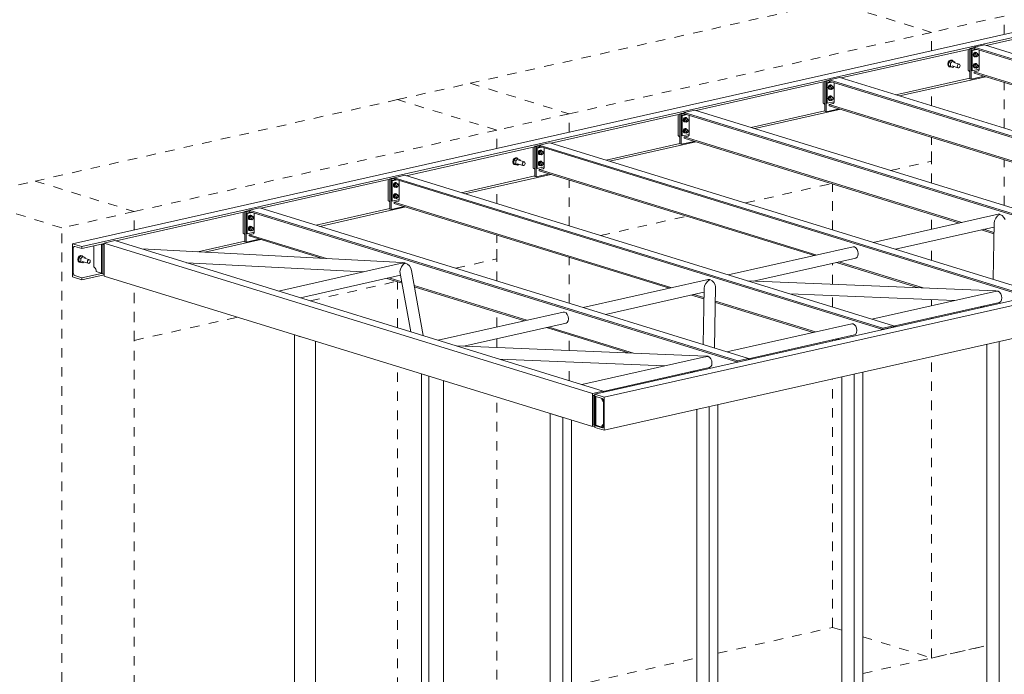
# Model space of a CAD drawing. Header units: millimetres. Extents: x -117 to 303, y -130 to 167.
# Tile 4 of 13: x -58 to 46, y 34 to 102. Entities that reach past the tile are written whole.
import ezdxf

# ---------------------------------------------------------------- set-up
doc = ezdxf.new("R2010")
doc.units = ezdxf.units.MM
doc.linetypes.add('XKITLINE00', pattern=[0])
doc.linetypes.add('XKITLINE01', pattern=[4, 1, -1, 1, -1])
doc.layers.add('Prvek', color=2, linetype='Continuous', lineweight=0)
doc.layers.add('Šroub', color=3, linetype='Continuous', lineweight=0)

msp = doc.modelspace()

# ---------------------------------------------------------------- linework, layer by layer
at = {"layer": 'Prvek', "color": 7, "linetype": 'XKITLINE01', "lineweight": 0}
for p, q in [((27.68, 104.06), (-10.34, 95.52)), ((38.07, 100.86), (27.68, 104.06)), ((38.07, 100.86), (27.68, 104.06)), ((45.67, 102.57), (38.07, 100.86)), ((45.67, 100.64), (45.67, 102.57)), ((45.67, 100.64), (45.67, 102.57)), ((38.07, 100.86), (0.05, 92.32)), ((38.07, 98.93), (38.07, 100.86)), ((38.07, 98.93), (38.07, 100.86)), ((-17.95, 93.81), (-10.34, 95.52)), ((-10.34, 95.52), (0.05, 92.32)), ((-10.34, 95.52), (0.05, 92.32)), ((45.67, 90.81), (45.67, 95.62)), ((45.67, 90.81), (45.67, 95.62)), ((38.07, 93.15), (38.07, 94.94)), ((38.07, 93.15), (38.07, 94.94)), ((-17.95, 93.81), (-55.97, 85.27)), ((-7.55, 90.61), (-17.95, 93.81)), ((-7.55, 90.61), (-17.95, 93.81)), ((0.05, 92.32), (-7.55, 90.61)), ((0.05, 90.39), (0.05, 92.32)), ((0.05, 90.39), (0.05, 92.32)), ((-7.55, 90.61), (-45.57, 82.07)), ((-7.55, 88.68), (-7.55, 90.61)), ((-7.55, 88.68), (-7.55, 90.61)), ((38.07, 85.05), (38.07, 89.86)), ((38.07, 87.36), (38.07, 89.86)), ((33.75, 86.38), (38.07, 87.36)), ((45.67, 82.71), (45.67, 87.52)), ((-63.57, 83.56), (-55.97, 85.27)), ((-55.97, 85.27), (-45.57, 82.07)), ((-55.97, 85.27), (-45.57, 82.07)), ((0.05, 80.56), (0.05, 85.37)), ((0.05, 80.56), (0.05, 85.37)), ((18.54, 82.97), (27.57, 85)), ((27.68, 80.15), (27.68, 84.96)), ((-7.55, 82.9), (-7.55, 84.69)), ((-7.55, 82.9), (-7.55, 84.69)), ((-53.18, 80.36), (-63.57, 83.56)), ((-45.57, 82.07), (-53.18, 80.36)), ((-45.57, 80.14), (-45.57, 82.07)), ((-45.57, 80.14), (-45.57, 82.07)), ((38.07, 80.21), (38.07, 81.76)), ((3.33, 79.55), (12.36, 81.58)), ((-53.18, 14.76), (-53.18, 80.36)), ((-7.55, 74.8), (-7.55, 79.61)), ((-7.55, 77.11), (-7.55, 79.61)), ((38.07, 76.95), (38.07, 78.98)), ((-11.88, 76.13), (-7.55, 77.11)), ((0.05, 72.46), (0.05, 77.27)), ((27.68, 74.45), (27.68, 76.64)), ((-27.11, 72.71), (-18.06, 74.75)), ((-17.95, 69.89), (-17.95, 74.71)), ((-45.57, 68.56), (-45.57, 74.32)), ((-45.57, 16.47), (-45.57, 74.32)), ((27.68, 72.05), (27.68, 73.25)), ((38.07, 72.19), (38.07, 72.83)), ((-7.55, 69.96), (-7.55, 71.51)), ((-45.57, 68.56), (-34.77, 70.99)), ((38.07, 70.84), (38.07, 70.95)), ((-7.55, 67.81), (-7.55, 68.73)), ((0.05, 67.5), (0.05, 69.17)), ((27.68, 68.51), (27.68, 68.62)), ((0.05, 64.35), (0.05, 66.3)), ((38.07, 35.26), (38.07, 66.85)), ((-17.95, 28.21), (-17.95, 65.81)), ((27.68, 38.46), (27.68, 64.52)), ((-7.55, 25.01), (-7.55, 62.61)), ((15.65, 35.75), (27.68, 38.46)), ((27.68, 38.46), (28.64, 38.16)), ((30.85, 37.48), (38.07, 35.26)), ((30.85, 33.64), (43.85, 36.56)), ((38.07, 35.26), (43.85, 36.56)), ((0.29, 32.3), (13.43, 35.26))]:
    msp.add_line(p, q, dxfattribs=at)
at = {"layer": 'Prvek', "color": 3, "linetype": 'XKITLINE00', "lineweight": 0}
for p, q in [((-52.04, 78.69), (50.84, 101.8)), ((-51.06, 78.39), (51.82, 101.5)), ((43.78, 99.49), (51.82, 101.3)), ((42.52, 99.26), (42.09, 99.16)), ((42.09, 99.16), (42.22, 99.12)), ((42.09, 99.16), (42.09, 96)), ((42.52, 99.19), (42.22, 99.12)), ((43.63, 99.54), (42.52, 99.29)), ((42.52, 99.29), (42.52, 99.16)), ((42.52, 99.29), (93.79, 83.5)), ((43.63, 99.54), (94.9, 83.75)), ((28.57, 96.08), (42.09, 99.11)), ((41.9, 96.87), (41.9, 99.07)), ((42.22, 99.12), (42.22, 95.96)), ((42.71, 99.1), (42.22, 98.99)), ((42.22, 98.99), (42.32, 98.95)), ((42.22, 98.99), (42.22, 96.86)), ((42.82, 99.07), (42.32, 98.95)), ((42.32, 98.95), (42.32, 96.83)), ((42.52, 99.16), (93.78, 83.37)), ((43.04, 96.97), (43.04, 99)), ((28.43, 96.12), (27.32, 95.87)), ((28.43, 96.12), (79.69, 80.33)), ((34.71, 94.19), (43.74, 96.21)), ((41.98, 96.83), (41.9, 96.87)), ((42.05, 96.75), (41.98, 96.83)), ((42.09, 96.69), (42.05, 96.75)), ((42.22, 96.86), (42.32, 96.83)), ((42.22, 95.96), (43.58, 96.26)), ((42.32, 96.83), (43.04, 96.99)), ((42.52, 96.72), (42.94, 96.81)), ((42.52, 96.59), (42.52, 96.72)), ((42.52, 96.72), (71.64, 87.75)), ((42.52, 96.59), (71.39, 87.7)), ((42.98, 96.83), (42.94, 96.81)), ((43.01, 96.87), (42.98, 96.83)), ((43.04, 96.92), (43.01, 96.87)), ((43.04, 96.97), (43.04, 96.92)), ((13.37, 92.66), (26.88, 95.7)), ((26.69, 93.45), (26.69, 95.65)), ((27.32, 95.84), (26.88, 95.74)), ((26.88, 95.74), (27.01, 95.7)), ((26.88, 95.74), (26.88, 92.58)), ((27.32, 95.77), (27.01, 95.7)), ((27.01, 95.7), (27.01, 92.54)), ((27.51, 95.68), (27.01, 95.57)), ((27.01, 95.57), (27.11, 95.54)), ((27.01, 95.57), (27.01, 93.45)), ((27.61, 95.65), (27.11, 95.54)), ((27.11, 95.54), (27.11, 93.42)), ((27.32, 95.87), (27.32, 95.74)), ((27.32, 95.87), (78.58, 80.08)), ((27.32, 95.74), (78.57, 79.96)), ((27.84, 93.56), (27.84, 95.58)), ((34.33, 94.3), (42.09, 96.05)), ((42.09, 96), (42.22, 95.96)), ((26.77, 93.41), (26.69, 93.45)), ((26.84, 93.33), (26.77, 93.41)), ((26.88, 93.27), (26.84, 93.33)), ((27.01, 93.45), (27.11, 93.42)), ((27.11, 93.42), (27.84, 93.58)), ((27.32, 93.31), (27.73, 93.4)), ((27.32, 93.17), (27.32, 93.31)), ((27.32, 93.31), (56.43, 84.34)), ((27.32, 93.17), (56.18, 84.28)), ((27.77, 93.42), (27.73, 93.4)), ((27.8, 93.45), (27.77, 93.42)), ((27.83, 93.5), (27.8, 93.45)), ((27.84, 93.56), (27.83, 93.5)), ((-1.84, 89.24), (11.67, 92.28)), ((11.48, 90.04), (11.48, 92.24)), ((12.11, 92.43), (11.67, 92.33)), ((11.67, 92.33), (11.8, 92.29)), ((11.67, 92.33), (11.67, 89.16)), ((12.11, 92.36), (11.8, 92.29)), ((11.8, 92.29), (11.8, 89.12)), ((12.3, 92.27), (11.8, 92.15)), ((11.8, 92.15), (11.9, 92.12)), ((11.8, 92.15), (11.8, 90.03)), ((12.4, 92.23), (11.9, 92.12)), ((11.9, 92.12), (11.9, 90)), ((13.22, 92.71), (12.11, 92.46)), ((12.11, 92.46), (12.11, 92.32)), ((12.11, 92.46), (63.38, 76.67)), ((12.11, 92.32), (63.36, 76.54)), ((12.63, 90.14), (12.63, 92.16)), ((13.22, 92.71), (64.49, 76.92)), ((19.13, 90.89), (26.88, 92.63)), ((19.51, 90.77), (28.53, 92.8)), ((26.88, 92.58), (27.01, 92.54)), ((27.01, 92.54), (28.37, 92.85)), ((2.75, 62.91), (129.43, 91.37)), ((3.72, 62.61), (130.41, 91.07)), ((11.56, 89.99), (11.48, 90.04)), ((11.63, 89.92), (11.56, 89.99)), ((11.67, 89.85), (11.63, 89.92)), ((11.8, 90.03), (11.9, 90)), ((11.9, 90), (12.63, 90.16)), ((12.11, 89.89), (12.52, 89.98)), ((12.11, 89.76), (12.11, 89.89)), ((12.11, 89.89), (41.23, 80.92)), ((12.56, 90), (12.52, 89.98)), ((12.6, 90.04), (12.56, 90)), ((12.62, 90.09), (12.6, 90.04)), ((12.63, 90.14), (12.62, 90.09)), ((-17.05, 85.83), (-3.54, 88.86)), ((-3.1, 89.01), (-3.54, 88.91)), ((-3.54, 88.91), (-3.41, 88.87)), ((-3.54, 88.91), (-3.54, 85.75)), ((-3.1, 88.94), (-3.41, 88.87)), ((-3.41, 88.87), (-3.41, 85.71)), ((-2.91, 88.85), (-3.41, 88.74)), ((-1.99, 89.29), (-3.1, 89.04)), ((-3.1, 89.04), (-3.1, 88.91)), ((-3.1, 89.04), (48.17, 73.25)), ((-3.1, 88.91), (48.15, 73.12)), ((-1.99, 89.29), (49.28, 73.5)), ((3.92, 87.47), (11.67, 89.21)), ((4.3, 87.35), (13.32, 89.38)), ((11.67, 89.16), (11.8, 89.12)), ((11.8, 89.12), (13.16, 89.43)), ((12.11, 89.76), (40.98, 80.86)), ((-3.73, 86.62), (-3.73, 88.82)), ((-3.41, 88.74), (-3.31, 88.7)), ((-3.41, 88.74), (-3.41, 86.61)), ((-2.81, 88.82), (-3.31, 88.7)), ((-3.31, 88.7), (-3.31, 86.58)), ((-2.58, 86.72), (-2.58, 88.75)), ((3.72, 59.14), (130.41, 87.6)), ((-17.2, 85.87), (-18.31, 85.62)), ((-17.2, 85.87), (34.07, 70.08)), ((-11.29, 84.05), (-3.54, 85.8)), ((-10.91, 83.94), (-1.88, 85.96)), ((-3.65, 86.58), (-3.73, 86.62)), ((-3.57, 86.5), (-3.65, 86.58)), ((-3.54, 86.44), (-3.57, 86.5)), ((-3.54, 85.75), (-3.41, 85.71)), ((-3.41, 86.61), (-3.31, 86.58)), ((-3.41, 85.71), (-2.04, 86.01)), ((-3.31, 86.58), (-2.58, 86.75)), ((-3.1, 86.47), (-2.69, 86.56)), ((-3.1, 86.34), (-3.1, 86.47)), ((-3.1, 86.47), (26.02, 77.5)), ((-3.1, 86.34), (25.77, 77.45)), ((-2.65, 86.58), (-2.69, 86.56)), ((-2.61, 86.62), (-2.65, 86.58)), ((-2.59, 86.67), (-2.61, 86.62)), ((-2.58, 86.72), (-2.59, 86.67)), ((-32.26, 82.41), (-18.75, 85.45)), ((-18.93, 83.2), (-18.93, 85.4)), ((-18.31, 85.59), (-18.75, 85.5)), ((-18.75, 85.5), (-18.62, 85.46)), ((-18.75, 85.5), (-18.75, 82.33)), ((-18.31, 85.52), (-18.62, 85.46)), ((-18.62, 85.46), (-18.62, 82.29)), ((-18.12, 85.43), (-18.62, 85.32)), ((-18.62, 85.32), (-18.51, 85.29)), ((-18.62, 85.32), (-18.62, 83.2)), ((-18.01, 85.4), (-18.51, 85.29)), ((-18.51, 85.29), (-18.51, 83.17)), ((-18.31, 85.62), (-18.31, 85.49)), ((-18.31, 85.62), (32.96, 69.84)), ((-18.31, 85.49), (32.95, 69.71)), ((-17.79, 83.31), (-17.79, 85.33)), ((-18.85, 83.16), (-18.93, 83.2)), ((-18.78, 83.08), (-18.85, 83.16)), ((-18.75, 83.02), (-18.78, 83.08)), ((-18.62, 83.2), (-18.51, 83.17)), ((-18.51, 83.17), (-17.79, 83.33)), ((-18.31, 83.06), (-17.89, 83.15)), ((-18.31, 82.92), (-18.31, 83.06)), ((-18.31, 83.06), (10.81, 74.09)), ((-18.31, 82.92), (10.56, 74.03)), ((-17.85, 83.17), (-17.89, 83.15)), ((-17.82, 83.2), (-17.85, 83.17)), ((-17.8, 83.25), (-17.82, 83.2)), ((-17.79, 83.31), (-17.8, 83.25)), ((-47.49, 78.99), (-33.96, 82.03)), ((-34.14, 79.79), (-34.14, 81.99)), ((-33.52, 82.18), (-33.96, 82.08)), ((-33.96, 82.08), (-33.83, 82.04)), ((-33.96, 82.08), (-33.96, 78.91)), ((-33.52, 82.11), (-33.83, 82.04)), ((-33.83, 82.04), (-33.83, 78.87)), ((-33.33, 82.02), (-33.83, 81.9)), ((-33.83, 81.9), (-33.72, 81.87)), ((-33.83, 81.9), (-33.83, 79.78)), ((-33.22, 81.98), (-33.72, 81.87)), ((-33.72, 81.87), (-33.72, 79.75)), ((-32.41, 82.46), (-33.52, 82.21)), ((-33.52, 82.21), (-33.52, 82.07)), ((-33.52, 82.21), (17.75, 66.42)), ((-33.52, 82.07), (17.74, 66.29)), ((-33, 79.89), (-33, 81.91)), ((-32.41, 82.46), (18.86, 66.67)), ((-26.5, 80.64), (-18.75, 82.38)), ((-26.12, 80.52), (-17.09, 82.55)), ((-18.75, 82.33), (-18.62, 82.29)), ((-18.62, 82.29), (-17.25, 82.6)), ((45.04, 81.78), (31.95, 78.84)), ((44.99, 81.61), (44.8, 81.37)), ((45.21, 81.77), (44.99, 81.61)), ((45.19, 81.78), (45.04, 81.78)), ((45.21, 81.77), (45.19, 81.78)), ((45.23, 81.77), (45.21, 81.77)), ((45.46, 81.65), (45.23, 81.77)), ((45.65, 81.46), (45.46, 81.65)), ((44.62, 80.86), (44.51, 74.97)), ((44.66, 81.11), (44.62, 80.86)), ((44.8, 81.37), (44.66, 81.11)), ((45.78, 81.24), (45.65, 81.46)), ((-34.06, 79.74), (-34.14, 79.79)), ((-33.99, 79.67), (-34.06, 79.74)), ((-33.96, 79.6), (-33.99, 79.67)), ((-33.83, 79.78), (-33.72, 79.75)), ((-33.72, 79.75), (-33, 79.91)), ((-33.52, 79.64), (-33.1, 79.73)), ((-33.52, 79.51), (-33.52, 79.64)), ((-33.52, 79.64), (-25.41, 77.14)), ((-33.06, 79.75), (-33.1, 79.73)), ((-33.03, 79.79), (-33.06, 79.75)), ((-33, 79.84), (-33.03, 79.79)), ((-33, 79.89), (-33, 79.84)), ((34.27, 78.12), (44.61, 80.45)), ((43.29, 80.15), (44.6, 79.75)), ((43.54, 80.21), (44.6, 79.88)), ((-52.04, 78.69), (-52.04, 75.22)), ((-52.04, 78.69), (-51.06, 78.39)), ((-51.06, 78.19), (-49.01, 78.65)), ((-48.75, 78.72), (-49.01, 78.66)), ((-49.01, 78.66), (-49.01, 75.57)), ((-49.01, 78.66), (-48.88, 78.62)), ((-48.88, 78.62), (-48.75, 78.65)), ((-48.75, 78.65), (-48.88, 78.62)), ((-48.88, 78.62), (-48.88, 75.53)), ((-48.88, 78.62), (-48.88, 75.53)), ((-48.88, 78.62), (-48.75, 78.58)), ((-48.75, 78.77), (-47.61, 79.03)), ((-48.75, 75.3), (-48.75, 78.77)), ((-48.75, 78.77), (2.49, 62.99)), ((-48.75, 78.58), (-48.75, 75.49)), ((-47.61, 79.03), (3.63, 63.25)), ((-38.92, 77.85), (-33.96, 78.96)), ((-38.19, 77.81), (-32.3, 79.13)), ((-33.96, 78.91), (-33.83, 78.87)), ((-33.83, 78.87), (-32.46, 79.18)), ((-33.52, 79.51), (-25.93, 77.17)), ((-51.96, 78.32), (-51.97, 78.23)), ((-51.97, 75.63), (-51.97, 78.23)), ((-51.92, 78.38), (-51.96, 78.32)), ((-51.87, 78.42), (-51.92, 78.38)), ((-51.81, 78.42), (-51.87, 78.42)), ((-51.81, 78.42), (-51.06, 78.19)), ((-51.06, 78.19), (-51.06, 78.39)), ((-49.83, 76.26), (-49.83, 78.46)), ((-17.47, 76.73), (-44.77, 78.15)), ((29.83, 78.36), (16.74, 75.42)), ((29.98, 78.36), (29.83, 78.36)), ((30.13, 78.27), (29.98, 78.36)), ((30.26, 78.1), (30.13, 78.27)), ((30.34, 77.89), (30.26, 78.1)), ((30.37, 77.66), (30.34, 77.89)), ((30.34, 77.44), (30.37, 77.66)), ((-40.09, 76.71), (-21.55, 75.74)), ((-30.45, 73.74), (-17.67, 76.62)), ((-17.67, 76.62), (-17.2, 76.69)), ((-17.36, 76.52), (-17.54, 76.29)), ((-17.23, 76.7), (-17.47, 76.73)), ((-17.17, 76.68), (-17.36, 76.52)), ((-17.2, 76.69), (-17.23, 76.7)), ((-17.15, 76.67), (-17.17, 76.68)), ((-16.91, 76.56), (-17.15, 76.67)), ((-16.7, 76.37), (-16.91, 76.56)), ((19.4, 74.78), (30.13, 77.19)), ((28.09, 76.73), (36.69, 74.08)), ((28.34, 76.79), (37.19, 74.06)), ((30.13, 77.19), (30.26, 77.28)), ((30.26, 77.28), (30.34, 77.44)), ((-51.97, 75.63), (-51.96, 75.54)), ((-51.96, 75.54), (-51.92, 75.45)), ((-51.92, 75.45), (-51.87, 75.39)), ((-51.06, 75.12), (-49.01, 75.58)), ((-51.06, 74.92), (-48.75, 75.44)), ((-49.75, 76.22), (-49.83, 76.26)), ((-49.68, 76.14), (-49.75, 76.22)), ((-49.62, 76.04), (-49.68, 76.14)), ((-49.58, 75.92), (-49.62, 76.04)), ((-49.57, 75.8), (-49.58, 75.92)), ((-49.57, 75.8), (-49.01, 75.62)), ((-49.01, 75.57), (-48.88, 75.53)), ((-48.88, 75.53), (-48.75, 75.49)), ((-17.7, 75.78), (-17.66, 76.03)), ((-16.56, 69.46), (-17.7, 75.78)), ((-17.66, 76.03), (-17.54, 76.29)), ((-16.56, 76.13), (-16.7, 76.37)), ((-16.51, 75.9), (-16.56, 76.13)), ((-15.28, 69.07), (-16.51, 75.9)), ((-52.04, 75.22), (-51.06, 74.92)), ((-51.87, 75.39), (-51.81, 75.35)), ((-51.81, 75.35), (-51.06, 75.12)), ((-51.06, 74.92), (-51.06, 75.12)), ((-48.75, 75.3), (2.49, 59.52)), ((-28.13, 73.03), (-17.63, 75.39)), ((-19.09, 75.06), (-17.48, 74.57)), ((-18.84, 75.12), (-17.5, 74.71)), ((14.62, 74.94), (1.53, 72)), ((14.38, 74.54), (14.25, 74.27)), ((14.58, 74.77), (14.38, 74.54)), ((14.79, 74.93), (14.58, 74.77)), ((14.77, 74.94), (14.62, 74.94)), ((14.79, 74.93), (14.77, 74.94)), ((14.81, 74.93), (14.79, 74.93)), ((15.04, 74.82), (14.81, 74.93)), ((15.23, 74.63), (15.04, 74.82)), ((15.36, 74.4), (15.23, 74.63)), ((15.41, 74.17), (15.36, 74.4)), ((18.73, 74.81), (44.79, 73.76)), ((-16.23, 74.32), (-4.4, 70.67)), ((-16.21, 74.17), (-4.65, 70.62)), ((3.85, 71.29), (14.19, 73.61)), ((13.13, 73.37), (14.18, 73.05)), ((14.2, 74.02), (14.1, 68.13)), ((14.25, 74.27), (14.2, 74.02)), ((15.3, 67.77), (15.41, 74.17)), ((23.2, 73.43), (40.5, 72.73)), ((31.81, 70.78), (44.55, 73.64)), ((44.55, 73.64), (45.04, 73.72)), ((45.01, 73.73), (44.79, 73.76)), ((45.04, 73.72), (45.01, 73.73)), ((45.05, 73.72), (45.04, 73.72)), ((45.2, 73.63), (45.05, 73.72)), ((45.33, 73.46), (45.2, 73.63)), ((45.41, 73.25), (45.33, 73.46)), ((12.88, 73.32), (14.18, 72.92)), ((15.38, 72.68), (25.88, 69.45)), ((15.38, 72.55), (25.63, 69.39)), ((34.07, 70.05), (45.2, 72.55)), ((45.2, 72.55), (45.33, 72.64)), ((45.33, 72.64), (45.41, 72.8)), ((45.44, 73.02), (45.41, 73.25)), ((45.41, 72.8), (45.44, 73.02)), ((-0.58, 71.53), (-13.7, 68.58)), ((-0.43, 71.53), (-0.58, 71.53)), ((-0.28, 71.44), (-0.43, 71.53)), ((-0.16, 71.27), (-0.28, 71.44)), ((-0.07, 71.06), (-0.16, 71.27)), ((43.15, 72.09), (43.36, 72.03)), ((43.4, 72.15), (43.61, 72.09)), ((-11.02, 67.95), (-0.28, 70.36)), ((-0.28, 70.36), (-0.16, 70.45)), ((-0.16, 70.45), (-0.07, 70.61)), ((-0.04, 70.82), (-0.07, 71.06)), ((-0.07, 70.61), (-0.04, 70.82)), ((29.69, 70.3), (16.6, 67.36)), ((29.84, 70.3), (29.69, 70.3)), ((29.99, 70.21), (29.84, 70.3)), ((-2.33, 69.9), (6.28, 67.25)), ((-2.08, 69.96), (6.78, 67.23)), ((30.12, 70.05), (29.99, 70.21)), ((29.99, 69.14), (30.12, 69.22)), ((30.2, 69.83), (30.12, 70.05)), ((30.12, 69.22), (30.2, 69.39)), ((30.23, 69.6), (30.2, 69.83)), ((30.2, 69.39), (30.23, 69.6)), ((32.75, 69.66), (34.28, 70.01)), ((32.78, 69.66), (32.75, 69.66)), ((32.75, 69.65), (32.75, 69.66)), ((32.96, 69.84), (34.07, 70.08)), ((32.96, 69.71), (32.96, 69.84)), ((34.07, 70.08), (34.07, 69.96)), ((34.28, 70.01), (34.3, 70)), ((-28.76, 5.87), (-28.76, 69.14)), ((-28.73, 69.13), (-28.12, 68.94)), ((-26.57, 5.97), (-26.57, 68.47)), ((18.86, 66.64), (29.99, 69.14)), ((27.95, 68.68), (28.15, 68.62)), ((28.2, 68.73), (28.4, 68.67)), ((45.15, 7.47), (45.15, 68.44)), ((14.37, 66.92), (-11.74, 67.98)), ((43.85, 7.87), (43.85, 68.15)), ((-7.26, 66.6), (10.08, 65.9)), ((1.37, 63.94), (14.14, 66.81)), ((14.14, 66.81), (14.62, 66.89)), ((14.6, 66.9), (14.37, 66.92)), ((14.62, 66.89), (14.6, 66.9)), ((14.62, 66.89), (14.63, 66.89)), ((14.63, 66.89), (14.7, 66.85)), ((14.74, 66.79), (14.7, 66.85)), ((14.7, 66.85), (14.75, 66.82)), ((14.75, 66.82), (14.74, 66.79)), ((14.74, 66.79), (14.75, 66.82)), ((14.75, 66.82), (14.75, 66.82)), ((14.75, 66.82), (14.78, 66.8)), ((14.91, 66.63), (14.78, 66.8)), ((15, 66.42), (14.91, 66.63)), ((15.03, 66.18), (15, 66.42)), ((15, 65.97), (15.03, 66.18)), ((17.55, 66.25), (19.07, 66.59)), ((17.57, 66.24), (17.55, 66.25)), ((17.55, 66.23), (17.55, 66.25)), ((17.75, 66.42), (18.86, 66.67)), ((17.75, 66.29), (17.75, 66.42)), ((18.86, 66.67), (18.86, 66.54)), ((19.07, 66.59), (19.09, 66.58)), ((3.63, 63.22), (14.78, 65.72)), ((12.74, 65.26), (12.94, 65.2)), ((12.99, 65.32), (13.19, 65.26)), ((14.78, 65.72), (14.91, 65.81)), ((14.91, 65.81), (15, 65.97)), ((30.85, 4.26), (30.85, 65.23)), ((-14.66, 64.8), (-15.43, 65.04)), ((-15.43, 65.04), (-15.43, 1.75)), ((-14.66, 64.8), (-14.66, 1.51)), ((-13.13, 1.85), (-13.13, 64.33)), ((28.64, 4.45), (28.64, 64.73)), ((29.94, 4.05), (29.94, 65.03)), ((2.49, 62.99), (3.63, 63.25)), ((3.63, 63.25), (3.63, 63.11)), ((2.49, 59.52), (2.49, 62.99)), ((2.75, 62.86), (2.49, 62.8)), ((2.49, 62.8), (2.49, 59.71)), ((2.49, 62.8), (2.62, 62.76)), ((2.62, 62.76), (2.75, 62.79)), ((2.75, 62.79), (2.62, 62.76)), ((2.62, 62.76), (2.62, 59.67)), ((2.62, 62.76), (2.62, 59.67)), ((2.62, 62.76), (2.75, 62.72)), ((3.72, 62.61), (2.75, 62.91)), ((2.75, 62.71), (2.75, 62.91)), ((2.75, 62.72), (2.75, 59.63)), ((2.75, 62.71), (3.5, 62.48)), ((2.83, 62.68), (2.83, 59.66)), ((3.48, 62.48), (3.49, 62.41)), ((3.49, 62.41), (3.53, 62.29)), ((3.56, 62.44), (3.5, 62.48)), ((3.53, 62.29), (3.58, 62.18)), ((3.61, 62.38), (3.56, 62.44)), ((3.58, 62.18), (3.65, 62.11)), ((3.64, 62.29), (3.61, 62.38)), ((3.65, 62.2), (3.64, 62.29)), ((3.65, 59.59), (3.65, 62.2)), ((3.72, 59.14), (3.72, 62.61)), ((13.43, 1.04), (13.43, 61.32)), ((14.73, 0.64), (14.73, 61.61)), ((15.65, 0.84), (15.65, 61.81)), ((-0.63, 60.48), (-1.93, 60.88)), ((-1.93, 60.88), (-1.93, -2.41)), ((-0.63, -2.81), (-0.63, 60.48)), ((0.29, -2.61), (0.29, 60.2)), ((2.49, 59.71), (2.62, 59.67)), ((2.49, 59.52), (2.75, 59.58)), ((2.62, 59.67), (2.75, 59.63)), ((2.75, 59.64), (2.83, 59.66)), ((3.5, 59.41), (2.75, 59.64)), ((2.75, 59.64), (2.75, 59.44)), ((2.75, 59.44), (3.72, 59.14)), ((2.83, 59.66), (3.48, 59.46)), ((3.49, 59.58), (3.48, 59.46)), ((3.48, 59.46), (3.6, 59.49)), ((3.53, 59.67), (3.49, 59.58)), ((3.5, 59.41), (3.56, 59.41)), ((3.58, 59.74), (3.53, 59.67)), ((3.56, 59.41), (3.61, 59.44)), ((3.65, 59.77), (3.58, 59.74)), ((3.6, 59.49), (3.61, 59.6)), ((3.61, 59.6), (3.65, 59.7)), ((3.61, 59.44), (3.64, 59.51)), ((3.64, 59.51), (3.65, 59.59)), ((3.65, 59.7), (3.65, 59.7))]:
    msp.add_line(p, q, dxfattribs=at)
at = {"layer": 'Šroub', "color": 7, "linetype": 'XKITLINE00', "lineweight": 0}
for p, q in [((42.47, 98.62), (42.44, 98.5)), ((42.44, 98.5), (42.47, 98.39)), ((42.53, 98.72), (42.47, 98.62)), ((42.47, 98.49), (42.5, 98.61)), ((42.5, 98.38), (42.47, 98.49)), ((42.47, 98.39), (42.53, 98.32)), ((42.5, 98.61), (42.56, 98.71)), ((42.56, 98.31), (42.5, 98.38)), ((42.66, 98.74), (42.51, 98.6)), ((42.64, 98.56), (42.51, 98.6)), ((42.51, 98.6), (42.51, 98.39)), ((42.64, 98.35), (42.51, 98.39)), ((42.51, 98.39), (42.66, 98.32)), ((42.62, 98.77), (42.53, 98.72)), ((42.53, 98.32), (42.56, 98.31)), ((42.56, 98.71), (42.66, 98.76)), ((42.66, 98.3), (42.56, 98.31)), ((42.71, 98.76), (42.62, 98.77)), ((42.79, 98.7), (42.64, 98.56)), ((42.64, 98.35), (42.64, 98.56)), ((42.79, 98.28), (42.64, 98.35)), ((42.66, 98.76), (42.75, 98.75)), ((42.66, 98.74), (42.79, 98.7)), ((42.66, 98.32), (42.79, 98.28)), ((42.68, 98.31), (42.66, 98.3)), ((42.71, 98.76), (42.75, 98.75)), ((42.74, 98.38), (42.83, 98.35)), ((42.75, 98.75), (42.8, 98.69)), ((42.93, 98.63), (42.79, 98.7)), ((42.79, 98.44), (42.8, 98.5)), ((42.8, 98.39), (42.79, 98.44)), ((42.79, 98.28), (42.86, 98.35)), ((42.8, 98.5), (42.83, 98.55)), ((42.83, 98.35), (42.8, 98.39)), ((42.83, 98.6), (42.92, 98.57)), ((42.83, 98.55), (42.88, 98.58)), ((42.88, 98.35), (42.83, 98.35)), ((42.88, 98.58), (42.92, 98.57)), ((42.92, 98.37), (42.88, 98.35)), ((42.92, 98.57), (42.96, 98.54)), ((42.96, 98.42), (42.92, 98.37)), ((42.93, 98.56), (42.93, 98.63)), ((42.96, 98.54), (42.97, 98.48)), ((42.97, 98.48), (42.96, 98.42)), ((39.8, 97.72), (39.76, 97.54)), ((39.76, 97.54), (39.8, 97.37)), ((39.9, 97.88), (39.8, 97.72)), ((39.8, 97.53), (39.84, 97.71)), ((39.84, 97.36), (39.8, 97.53)), ((39.8, 97.37), (39.9, 97.26)), ((39.84, 97.71), (39.94, 97.87)), ((39.94, 97.25), (39.84, 97.36)), ((40.08, 97.92), (39.85, 97.7)), ((40.06, 97.64), (39.85, 97.7)), ((39.85, 97.7), (39.85, 97.37)), ((40.06, 97.31), (39.85, 97.37)), ((39.85, 97.37), (40.08, 97.25)), ((40.04, 97.96), (39.9, 97.88)), ((39.9, 97.26), (39.94, 97.25)), ((39.94, 97.87), (40.08, 97.95)), ((40.08, 97.23), (39.94, 97.25)), ((40.18, 97.94), (40.04, 97.96)), ((40.29, 97.86), (40.06, 97.64)), ((40.06, 97.31), (40.06, 97.64)), ((40.29, 97.19), (40.06, 97.31)), ((40.08, 97.95), (40.22, 97.93)), ((40.08, 97.92), (40.29, 97.86)), ((40.11, 97.25), (40.08, 97.23)), ((40.08, 97.25), (40.29, 97.19)), ((40.18, 97.94), (40.22, 97.93)), ((40.21, 97.34), (40.83, 97.15)), ((40.22, 97.93), (40.29, 97.86)), ((40.52, 97.74), (40.29, 97.86)), ((40.29, 97.19), (40.39, 97.29)), ((40.36, 97.71), (40.98, 97.52)), ((40.52, 97.66), (40.52, 97.74)), ((40.75, 97.3), (40.77, 97.4)), ((40.77, 97.21), (40.75, 97.3)), ((40.77, 97.4), (40.83, 97.48)), ((40.83, 97.15), (40.77, 97.21)), ((40.83, 97.48), (40.91, 97.53)), ((40.91, 97.14), (40.83, 97.15)), ((40.91, 97.53), (40.98, 97.52)), ((40.98, 97.18), (40.91, 97.14)), ((40.98, 97.52), (41.04, 97.46)), ((41.04, 97.27), (40.98, 97.18)), ((41.04, 97.46), (41.06, 97.37)), ((41.06, 97.37), (41.04, 97.27)), ((42.47, 97.46), (42.44, 97.34)), ((42.44, 97.34), (42.47, 97.23)), ((42.53, 97.56), (42.47, 97.46)), ((42.47, 97.33), (42.5, 97.45)), ((42.5, 97.22), (42.47, 97.33)), ((42.47, 97.23), (42.53, 97.16)), ((42.5, 97.45), (42.56, 97.55)), ((42.56, 97.15), (42.5, 97.22)), ((42.66, 97.58), (42.51, 97.45)), ((42.64, 97.41), (42.51, 97.45)), ((42.51, 97.45), (42.51, 97.23)), ((42.64, 97.19), (42.51, 97.23)), ((42.51, 97.23), (42.66, 97.16)), ((42.62, 97.61), (42.53, 97.56)), ((42.53, 97.16), (42.56, 97.15)), ((42.56, 97.55), (42.66, 97.6)), ((42.66, 97.14), (42.56, 97.15)), ((42.71, 97.6), (42.62, 97.61)), ((42.79, 97.54), (42.64, 97.41)), ((42.64, 97.19), (42.64, 97.41)), ((42.79, 97.12), (42.64, 97.19)), ((42.66, 97.6), (42.75, 97.59)), ((42.66, 97.58), (42.79, 97.54)), ((42.66, 97.16), (42.79, 97.12)), ((42.68, 97.15), (42.66, 97.14)), ((42.71, 97.6), (42.75, 97.59)), ((42.74, 97.22), (42.83, 97.19)), ((42.75, 97.59), (42.8, 97.54)), ((42.93, 97.47), (42.79, 97.54)), ((42.79, 97.28), (42.8, 97.34)), ((42.8, 97.23), (42.79, 97.28)), ((42.79, 97.12), (42.86, 97.19)), ((42.8, 97.34), (42.83, 97.39)), ((42.83, 97.19), (42.8, 97.23)), ((42.83, 97.44), (42.92, 97.42)), ((42.83, 97.39), (42.88, 97.42)), ((42.88, 97.19), (42.83, 97.19)), ((42.88, 97.42), (42.92, 97.42)), ((42.92, 97.21), (42.88, 97.19)), ((42.92, 97.42), (42.96, 97.38)), ((42.96, 97.26), (42.92, 97.21)), ((42.93, 97.41), (42.93, 97.47)), ((42.96, 97.38), (42.97, 97.33)), ((42.97, 97.33), (42.96, 97.26)), ((27.26, 95.2), (27.23, 95.08)), ((27.23, 95.08), (27.26, 94.97)), ((27.32, 95.3), (27.26, 95.2)), ((27.27, 95.07), (27.29, 95.19)), ((27.29, 94.96), (27.27, 95.07)), ((27.29, 95.19), (27.36, 95.29)), ((27.45, 95.33), (27.3, 95.19)), ((27.43, 95.15), (27.3, 95.19)), ((27.3, 95.19), (27.3, 94.98)), ((27.42, 95.36), (27.32, 95.3)), ((27.36, 95.29), (27.45, 95.35)), ((27.51, 95.34), (27.42, 95.36)), ((27.58, 95.29), (27.43, 95.15)), ((27.43, 94.94), (27.43, 95.15)), ((27.45, 95.35), (27.54, 95.33)), ((27.45, 95.33), (27.58, 95.29)), ((27.51, 95.34), (27.54, 95.33)), ((27.54, 95.33), (27.59, 95.28)), ((27.72, 95.21), (27.58, 95.29)), ((27.58, 95.03), (27.59, 95.09)), ((27.59, 95.09), (27.62, 95.14)), ((27.62, 95.18), (27.71, 95.16)), ((27.62, 95.14), (27.67, 95.16)), ((27.67, 95.16), (27.71, 95.16)), ((27.71, 95.16), (27.75, 95.12)), ((27.72, 95.15), (27.72, 95.21)), ((27.75, 95.12), (27.76, 95.07)), ((27.76, 95.07), (27.75, 95.01)), ((27.26, 94.05), (27.23, 93.93)), ((27.26, 94.97), (27.32, 94.9)), ((27.32, 94.15), (27.26, 94.05)), ((27.27, 93.92), (27.29, 94.04)), ((27.36, 94.89), (27.29, 94.96)), ((27.29, 94.04), (27.36, 94.14)), ((27.43, 94.94), (27.3, 94.98)), ((27.3, 94.98), (27.45, 94.9)), ((27.45, 94.17), (27.3, 94.03)), ((27.43, 93.99), (27.3, 94.03)), ((27.3, 94.03), (27.3, 93.82)), ((27.32, 94.9), (27.36, 94.89)), ((27.42, 94.2), (27.32, 94.15)), ((27.45, 94.88), (27.36, 94.89)), ((27.36, 94.14), (27.45, 94.19)), ((27.51, 94.19), (27.42, 94.2)), ((27.58, 94.86), (27.43, 94.94)), ((27.58, 94.13), (27.43, 93.99)), ((27.47, 94.9), (27.45, 94.88)), ((27.45, 94.9), (27.58, 94.86)), ((27.45, 94.19), (27.54, 94.18)), ((27.45, 94.17), (27.58, 94.13)), ((27.51, 94.19), (27.54, 94.18)), ((27.53, 94.96), (27.62, 94.94)), ((27.54, 94.18), (27.59, 94.12)), ((27.59, 94.97), (27.58, 95.03)), ((27.58, 94.86), (27.65, 94.93)), ((27.72, 94.05), (27.58, 94.13)), ((27.62, 94.94), (27.59, 94.97)), ((27.67, 94.93), (27.62, 94.94)), ((27.62, 94.03), (27.71, 94)), ((27.62, 93.98), (27.67, 94)), ((27.71, 94.96), (27.67, 94.93)), ((27.67, 94), (27.71, 94)), ((27.75, 95.01), (27.71, 94.96)), ((27.71, 94), (27.75, 93.96)), ((27.72, 93.99), (27.72, 94.05)), ((27.23, 93.93), (27.26, 93.81)), ((27.26, 93.81), (27.32, 93.74)), ((27.29, 93.8), (27.27, 93.92)), ((27.36, 93.73), (27.29, 93.8)), ((27.43, 93.78), (27.3, 93.82)), ((27.3, 93.82), (27.45, 93.74)), ((27.32, 93.74), (27.36, 93.73)), ((27.45, 93.72), (27.36, 93.73)), ((27.43, 93.78), (27.43, 93.99)), ((27.58, 93.7), (27.43, 93.78)), ((27.47, 93.74), (27.45, 93.72)), ((27.45, 93.74), (27.58, 93.7)), ((27.53, 93.81), (27.62, 93.78)), ((27.58, 93.87), (27.59, 93.93)), ((27.59, 93.81), (27.58, 93.87)), ((27.58, 93.7), (27.65, 93.77)), ((27.59, 93.93), (27.62, 93.98)), ((27.62, 93.78), (27.59, 93.81)), ((27.67, 93.77), (27.62, 93.78)), ((27.71, 93.8), (27.67, 93.77)), ((27.75, 93.85), (27.71, 93.8)), ((27.75, 93.96), (27.76, 93.91)), ((27.76, 93.91), (27.75, 93.85)), ((12.21, 91.94), (12.12, 91.89)), ((12.15, 91.88), (12.24, 91.93)), ((12.3, 91.93), (12.21, 91.94)), ((12.24, 91.93), (12.33, 91.92)), ((12.3, 91.93), (12.33, 91.92)), ((12.05, 91.79), (12.02, 91.67)), ((12.02, 91.67), (12.05, 91.56)), ((12.12, 91.89), (12.05, 91.79)), ((12.05, 91.56), (12.12, 91.49)), ((12.06, 91.66), (12.08, 91.78)), ((12.08, 91.55), (12.06, 91.66)), ((12.08, 91.78), (12.15, 91.88)), ((12.15, 91.48), (12.08, 91.55)), ((12.24, 91.91), (12.1, 91.77)), ((12.23, 91.73), (12.1, 91.77)), ((12.1, 91.77), (12.1, 91.56)), ((12.23, 91.52), (12.1, 91.56)), ((12.1, 91.56), (12.24, 91.49)), ((12.12, 91.49), (12.15, 91.48)), ((12.24, 91.47), (12.15, 91.48)), ((12.37, 91.87), (12.23, 91.73)), ((12.23, 91.52), (12.23, 91.73)), ((12.37, 91.45), (12.23, 91.52)), ((12.24, 91.91), (12.37, 91.87)), ((12.24, 91.49), (12.37, 91.45)), ((12.26, 91.48), (12.24, 91.47)), ((12.32, 91.55), (12.41, 91.52)), ((12.33, 91.92), (12.39, 91.86)), ((12.51, 91.8), (12.37, 91.87)), ((12.37, 91.61), (12.38, 91.67)), ((12.38, 91.55), (12.37, 91.61)), ((12.37, 91.45), (12.44, 91.52)), ((12.38, 91.67), (12.41, 91.72)), ((12.41, 91.52), (12.38, 91.55)), ((12.41, 91.72), (12.46, 91.75)), ((12.46, 91.51), (12.41, 91.52)), ((12.42, 91.77), (12.51, 91.74)), ((12.46, 91.75), (12.51, 91.74)), ((12.51, 91.54), (12.46, 91.51)), ((12.51, 91.73), (12.51, 91.8)), ((12.51, 91.74), (12.54, 91.7)), ((12.54, 91.59), (12.51, 91.54)), ((12.54, 91.7), (12.55, 91.65)), ((12.55, 91.65), (12.54, 91.59)), ((12.05, 90.63), (12.02, 90.51)), ((12.02, 90.51), (12.05, 90.4)), ((12.12, 90.73), (12.05, 90.63)), ((12.05, 90.4), (12.12, 90.33)), ((12.06, 90.5), (12.08, 90.62)), ((12.08, 90.39), (12.06, 90.5)), ((12.08, 90.62), (12.15, 90.72)), ((12.15, 90.32), (12.08, 90.39)), ((12.24, 90.75), (12.1, 90.61)), ((12.23, 90.57), (12.1, 90.61)), ((12.1, 90.61), (12.1, 90.4)), ((12.23, 90.36), (12.1, 90.4)), ((12.1, 90.4), (12.24, 90.33)), ((12.21, 90.78), (12.12, 90.73)), ((12.12, 90.33), (12.15, 90.32)), ((12.15, 90.72), (12.24, 90.77)), ((12.24, 90.31), (12.15, 90.32)), ((12.3, 90.77), (12.21, 90.78)), ((12.37, 90.71), (12.23, 90.57)), ((12.23, 90.36), (12.23, 90.57)), ((12.37, 90.29), (12.23, 90.36)), ((12.24, 90.77), (12.33, 90.76)), ((12.24, 90.75), (12.37, 90.71)), ((12.24, 90.33), (12.37, 90.29)), ((12.26, 90.32), (12.24, 90.31)), ((12.3, 90.77), (12.33, 90.76)), ((12.32, 90.39), (12.41, 90.36)), ((12.33, 90.76), (12.39, 90.7)), ((12.51, 90.64), (12.37, 90.71)), ((12.37, 90.45), (12.38, 90.51)), ((12.38, 90.4), (12.37, 90.45)), ((12.37, 90.29), (12.44, 90.36)), ((12.38, 90.51), (12.41, 90.56)), ((12.41, 90.36), (12.38, 90.4)), ((12.41, 90.56), (12.46, 90.59)), ((12.46, 90.36), (12.41, 90.36)), ((12.42, 90.61), (12.51, 90.58)), ((12.46, 90.59), (12.51, 90.58)), ((12.51, 90.38), (12.46, 90.36)), ((12.51, 90.57), (12.51, 90.64)), ((12.51, 90.58), (12.54, 90.55)), ((12.54, 90.43), (12.51, 90.38)), ((12.54, 90.55), (12.55, 90.49)), ((12.55, 90.49), (12.54, 90.43)), ((-3.16, 88.37), (-3.18, 88.25)), ((-3.18, 88.25), (-3.16, 88.14)), ((-3.09, 88.47), (-3.16, 88.37)), ((-3.16, 88.14), (-3.09, 88.07)), ((-3.15, 88.24), (-3.13, 88.36)), ((-3.13, 88.13), (-3.15, 88.24)), ((-3.13, 88.36), (-3.06, 88.46)), ((-3.06, 88.06), (-3.13, 88.13)), ((-2.97, 88.49), (-3.11, 88.35)), ((-2.98, 88.31), (-3.11, 88.35)), ((-3.11, 88.35), (-3.11, 88.14)), ((-2.98, 88.1), (-3.11, 88.14)), ((-3.11, 88.14), (-2.97, 88.07)), ((-3, 88.52), (-3.09, 88.47)), ((-3.09, 88.07), (-3.06, 88.06)), ((-3.06, 88.46), (-2.97, 88.51)), ((-2.97, 88.05), (-3.06, 88.06)), ((-2.91, 88.51), (-3, 88.52)), ((-2.84, 88.45), (-2.98, 88.31)), ((-2.98, 88.1), (-2.98, 88.31)), ((-2.84, 88.03), (-2.98, 88.1)), ((-2.97, 88.51), (-2.88, 88.5)), ((-2.97, 88.49), (-2.84, 88.45)), ((-2.97, 88.07), (-2.84, 88.03)), ((-2.95, 88.06), (-2.97, 88.05)), ((-2.91, 88.51), (-2.88, 88.5)), ((-2.88, 88.5), (-2.82, 88.44)), ((-2.88, 88.13), (-2.79, 88.1)), ((-2.69, 88.38), (-2.84, 88.45)), ((-2.84, 88.19), (-2.83, 88.25)), ((-2.83, 88.14), (-2.84, 88.19)), ((-2.84, 88.03), (-2.77, 88.1)), ((-2.83, 88.25), (-2.79, 88.3)), ((-2.79, 88.1), (-2.83, 88.14)), ((-2.79, 88.35), (-2.7, 88.32)), ((-2.79, 88.3), (-2.75, 88.33)), ((-2.75, 88.1), (-2.79, 88.1)), ((-2.75, 88.33), (-2.7, 88.32)), ((-2.7, 88.12), (-2.75, 88.1)), ((-2.7, 88.32), (-2.67, 88.29)), ((-2.67, 88.17), (-2.7, 88.12)), ((-2.69, 88.31), (-2.69, 88.38)), ((-2.67, 88.29), (-2.66, 88.23)), ((-2.66, 88.23), (-2.67, 88.17)), ((-5.83, 87.48), (-5.86, 87.29)), ((-5.86, 87.29), (-5.83, 87.12)), ((-5.72, 87.63), (-5.83, 87.48)), ((-5.83, 87.12), (-5.72, 87.01)), ((-5.82, 87.28), (-5.79, 87.46)), ((-5.79, 87.11), (-5.82, 87.28)), ((-5.79, 87.46), (-5.68, 87.62)), ((-5.68, 87), (-5.79, 87.11)), ((-5.54, 87.67), (-5.77, 87.46)), ((-5.56, 87.39), (-5.77, 87.46)), ((-5.77, 87.46), (-5.77, 87.12)), ((-5.56, 87.06), (-5.77, 87.12)), ((-5.77, 87.12), (-5.54, 87.01)), ((-5.58, 87.71), (-5.72, 87.63)), ((-5.72, 87.01), (-5.68, 87)), ((-5.68, 87.62), (-5.54, 87.7)), ((-5.54, 86.98), (-5.68, 87)), ((-5.44, 87.69), (-5.58, 87.71)), ((-5.34, 87.61), (-5.56, 87.39)), ((-5.56, 87.06), (-5.56, 87.39)), ((-5.34, 86.94), (-5.56, 87.06)), ((-5.54, 87.7), (-5.4, 87.68)), ((-5.54, 87.67), (-5.34, 87.61)), ((-5.54, 87.01), (-5.34, 86.94)), ((-5.52, 87), (-5.54, 86.98)), ((-5.44, 87.69), (-5.4, 87.68)), ((-5.41, 87.09), (-4.79, 86.9)), ((-5.4, 87.68), (-5.34, 87.61)), ((-5.11, 87.49), (-5.34, 87.61)), ((-5.34, 86.94), (-5.24, 87.04)), ((-5.26, 87.46), (-4.64, 87.27)), ((-5.11, 87.41), (-5.11, 87.49)), ((-4.87, 87.05), (-4.85, 87.15)), ((-4.85, 86.96), (-4.87, 87.05)), ((-4.85, 87.15), (-4.79, 87.24)), ((-4.79, 86.9), (-4.85, 86.96)), ((-4.79, 87.24), (-4.72, 87.28)), ((-4.72, 86.89), (-4.79, 86.9)), ((-4.72, 87.28), (-4.64, 87.27)), ((-4.64, 86.94), (-4.72, 86.89)), ((-4.64, 87.27), (-4.59, 87.21)), ((-4.59, 87.02), (-4.64, 86.94)), ((-4.59, 87.21), (-4.57, 87.12)), ((-4.57, 87.12), (-4.59, 87.02)), ((-3.16, 87.21), (-3.18, 87.09)), ((-3.18, 87.09), (-3.16, 86.98)), ((-3.09, 87.31), (-3.16, 87.21)), ((-3.16, 86.98), (-3.09, 86.91)), ((-3.15, 87.08), (-3.13, 87.2)), ((-3.13, 86.97), (-3.15, 87.08)), ((-3.13, 87.2), (-3.06, 87.3)), ((-3.06, 86.9), (-3.13, 86.97)), ((-2.97, 87.33), (-3.11, 87.2)), ((-2.98, 87.16), (-3.11, 87.2)), ((-3.11, 87.2), (-3.11, 86.98)), ((-2.98, 86.94), (-3.11, 86.98)), ((-3.11, 86.98), (-2.97, 86.91)), ((-3, 87.36), (-3.09, 87.31)), ((-3.09, 86.91), (-3.06, 86.9)), ((-3.06, 87.3), (-2.97, 87.35)), ((-2.97, 86.89), (-3.06, 86.9)), ((-2.91, 87.35), (-3, 87.36)), ((-2.84, 87.29), (-2.98, 87.16)), ((-2.98, 86.94), (-2.98, 87.16)), ((-2.84, 86.87), (-2.98, 86.94)), ((-2.97, 87.35), (-2.88, 87.34)), ((-2.97, 87.33), (-2.84, 87.29)), ((-2.97, 86.91), (-2.84, 86.87)), ((-2.95, 86.9), (-2.97, 86.89)), ((-2.91, 87.35), (-2.88, 87.34)), ((-2.88, 87.34), (-2.82, 87.29)), ((-2.88, 86.97), (-2.79, 86.94)), ((-2.69, 87.22), (-2.84, 87.29)), ((-2.84, 87.03), (-2.83, 87.1)), ((-2.83, 86.98), (-2.84, 87.03)), ((-2.84, 86.87), (-2.77, 86.94)), ((-2.83, 87.1), (-2.79, 87.15)), ((-2.79, 86.94), (-2.83, 86.98)), ((-2.79, 87.19), (-2.7, 87.17)), ((-2.79, 87.15), (-2.75, 87.17)), ((-2.75, 86.94), (-2.79, 86.94)), ((-2.75, 87.17), (-2.7, 87.17)), ((-2.7, 86.96), (-2.75, 86.94)), ((-2.7, 87.17), (-2.67, 87.13)), ((-2.67, 87.01), (-2.7, 86.96)), ((-2.69, 87.16), (-2.69, 87.22)), ((-2.67, 87.13), (-2.66, 87.08)), ((-2.66, 87.08), (-2.67, 87.01)), ((-18.37, 84.95), (-18.39, 84.83)), ((-18.39, 84.83), (-18.37, 84.72)), ((-18.3, 85.05), (-18.37, 84.95)), ((-18.37, 84.72), (-18.3, 84.65)), ((-18.36, 84.82), (-18.33, 84.94)), ((-18.33, 84.71), (-18.36, 84.82)), ((-18.33, 84.94), (-18.27, 85.04)), ((-18.27, 84.64), (-18.33, 84.71)), ((-18.18, 85.08), (-18.32, 84.94)), ((-18.19, 84.9), (-18.32, 84.94)), ((-18.32, 84.94), (-18.32, 84.73)), ((-18.19, 84.69), (-18.32, 84.73)), ((-18.32, 84.73), (-18.18, 84.65)), ((-18.21, 85.11), (-18.3, 85.05)), ((-18.27, 85.04), (-18.18, 85.1)), ((-18.12, 85.1), (-18.21, 85.11)), ((-18.05, 85.04), (-18.19, 84.9)), ((-18.19, 84.69), (-18.19, 84.9)), ((-18.18, 85.1), (-18.09, 85.09)), ((-18.18, 85.08), (-18.05, 85.04)), ((-18.12, 85.1), (-18.09, 85.09)), ((-18.09, 85.09), (-18.03, 85.03)), ((-18.09, 84.71), (-18, 84.69)), ((-17.9, 84.96), (-18.05, 85.04)), ((-18.05, 84.78), (-18.03, 84.84)), ((-18.03, 84.72), (-18.05, 84.78)), ((-18.03, 84.84), (-18, 84.89)), ((-18, 84.69), (-18.03, 84.72)), ((-18, 84.93), (-17.91, 84.91)), ((-18, 84.89), (-17.96, 84.91)), ((-17.96, 84.91), (-17.91, 84.91)), ((-17.91, 84.71), (-17.96, 84.68)), ((-17.91, 84.91), (-17.88, 84.87)), ((-17.88, 84.76), (-17.91, 84.71)), ((-17.9, 84.9), (-17.9, 84.96)), ((-17.88, 84.87), (-17.86, 84.82)), ((-17.86, 84.82), (-17.88, 84.76)), ((-18.37, 83.8), (-18.39, 83.68)), ((-18.39, 83.68), (-18.37, 83.57)), ((-18.3, 83.9), (-18.37, 83.8)), ((-18.36, 83.67), (-18.33, 83.79)), ((-18.33, 83.56), (-18.36, 83.67)), ((-18.33, 83.79), (-18.27, 83.89)), ((-18.18, 83.92), (-18.32, 83.78)), ((-18.19, 83.74), (-18.32, 83.78)), ((-18.32, 83.78), (-18.32, 83.57)), ((-18.3, 84.65), (-18.27, 84.64)), ((-18.21, 83.95), (-18.3, 83.9)), ((-18.18, 84.63), (-18.27, 84.64)), ((-18.27, 83.89), (-18.18, 83.94)), ((-18.12, 83.94), (-18.21, 83.95)), ((-18.05, 84.61), (-18.19, 84.69)), ((-18.05, 83.88), (-18.19, 83.74)), ((-18.19, 83.53), (-18.19, 83.74)), ((-18.15, 84.65), (-18.18, 84.63)), ((-18.18, 84.65), (-18.05, 84.61)), ((-18.18, 83.94), (-18.09, 83.93)), ((-18.18, 83.92), (-18.05, 83.88)), ((-18.12, 83.94), (-18.09, 83.93)), ((-18.09, 83.93), (-18.03, 83.87)), ((-18.05, 84.61), (-17.97, 84.68)), ((-17.9, 83.8), (-18.05, 83.88)), ((-18.05, 83.62), (-18.03, 83.68)), ((-18.03, 83.68), (-18, 83.73)), ((-17.96, 84.68), (-18, 84.69)), ((-18, 83.78), (-17.91, 83.75)), ((-18, 83.73), (-17.96, 83.75)), ((-17.96, 83.75), (-17.91, 83.75)), ((-17.91, 83.75), (-17.88, 83.71)), ((-17.9, 83.74), (-17.9, 83.8)), ((-17.88, 83.71), (-17.86, 83.66)), ((-18.37, 83.57), (-18.3, 83.5)), ((-18.27, 83.49), (-18.33, 83.56)), ((-18.19, 83.53), (-18.32, 83.57)), ((-18.32, 83.57), (-18.18, 83.49)), ((-18.3, 83.5), (-18.27, 83.49)), ((-18.18, 83.47), (-18.27, 83.49)), ((-18.05, 83.45), (-18.19, 83.53)), ((-18.15, 83.49), (-18.18, 83.47)), ((-18.18, 83.49), (-18.05, 83.45)), ((-18.09, 83.56), (-18, 83.53)), ((-18.03, 83.56), (-18.05, 83.62)), ((-18.05, 83.45), (-17.97, 83.52)), ((-18, 83.53), (-18.03, 83.56)), ((-17.96, 83.52), (-18, 83.53)), ((-17.91, 83.55), (-17.96, 83.52)), ((-17.88, 83.6), (-17.91, 83.55)), ((-17.86, 83.66), (-17.88, 83.6)), ((-33.51, 81.64), (-33.58, 81.54)), ((-33.54, 81.53), (-33.48, 81.63)), ((-33.38, 81.66), (-33.53, 81.52)), ((-33.42, 81.69), (-33.51, 81.64)), ((-33.48, 81.63), (-33.38, 81.68)), ((-33.33, 81.68), (-33.42, 81.69)), ((-33.25, 81.62), (-33.4, 81.48)), ((-33.38, 81.68), (-33.29, 81.67)), ((-33.38, 81.66), (-33.25, 81.62)), ((-33.33, 81.68), (-33.29, 81.67)), ((-33.29, 81.67), (-33.24, 81.61)), ((-33.11, 81.55), (-33.25, 81.62)), ((-33.58, 81.54), (-33.6, 81.42)), ((-33.6, 81.42), (-33.58, 81.31)), ((-33.58, 81.31), (-33.51, 81.24)), ((-33.57, 81.41), (-33.54, 81.53)), ((-33.54, 81.3), (-33.57, 81.41)), ((-33.48, 81.23), (-33.54, 81.3)), ((-33.4, 81.48), (-33.53, 81.52)), ((-33.53, 81.52), (-33.53, 81.31)), ((-33.4, 81.27), (-33.53, 81.31)), ((-33.53, 81.31), (-33.38, 81.24)), ((-33.51, 81.24), (-33.48, 81.23)), ((-33.38, 81.22), (-33.48, 81.23)), ((-33.4, 81.27), (-33.4, 81.48)), ((-33.25, 81.2), (-33.4, 81.27)), ((-33.38, 81.24), (-33.25, 81.2)), ((-33.36, 81.23), (-33.38, 81.22)), ((-33.3, 81.3), (-33.21, 81.27)), ((-33.26, 81.36), (-33.24, 81.42)), ((-33.24, 81.3), (-33.26, 81.36)), ((-33.25, 81.2), (-33.18, 81.27)), ((-33.24, 81.42), (-33.21, 81.47)), ((-33.21, 81.27), (-33.24, 81.3)), ((-33.21, 81.52), (-33.12, 81.49)), ((-33.21, 81.47), (-33.16, 81.5)), ((-33.16, 81.26), (-33.21, 81.27)), ((-33.16, 81.5), (-33.12, 81.49)), ((-33.12, 81.29), (-33.16, 81.26)), ((-33.12, 81.49), (-33.08, 81.46)), ((-33.08, 81.34), (-33.12, 81.29)), ((-33.11, 81.48), (-33.11, 81.55)), ((-33.08, 81.46), (-33.07, 81.4)), ((-33.07, 81.4), (-33.08, 81.34)), ((-33.58, 80.38), (-33.6, 80.26)), ((-33.6, 80.26), (-33.58, 80.15)), ((-33.51, 80.48), (-33.58, 80.38)), ((-33.58, 80.15), (-33.51, 80.08)), ((-33.57, 80.25), (-33.54, 80.37)), ((-33.54, 80.14), (-33.57, 80.25)), ((-33.54, 80.37), (-33.48, 80.47)), ((-33.48, 80.07), (-33.54, 80.14)), ((-33.38, 80.5), (-33.53, 80.36)), ((-33.4, 80.32), (-33.53, 80.36)), ((-33.53, 80.36), (-33.53, 80.15)), ((-33.4, 80.11), (-33.53, 80.15)), ((-33.53, 80.15), (-33.38, 80.08)), ((-33.42, 80.53), (-33.51, 80.48)), ((-33.51, 80.08), (-33.48, 80.07)), ((-33.48, 80.47), (-33.38, 80.52)), ((-33.38, 80.06), (-33.48, 80.07)), ((-33.33, 80.52), (-33.42, 80.53)), ((-33.25, 80.46), (-33.4, 80.32)), ((-33.4, 80.11), (-33.4, 80.32)), ((-33.25, 80.04), (-33.4, 80.11)), ((-33.38, 80.52), (-33.29, 80.51)), ((-33.38, 80.5), (-33.25, 80.46)), ((-33.38, 80.08), (-33.25, 80.04)), ((-33.36, 80.07), (-33.38, 80.06)), ((-33.33, 80.52), (-33.29, 80.51)), ((-33.3, 80.14), (-33.21, 80.11)), ((-33.29, 80.51), (-33.24, 80.45)), ((-33.26, 80.2), (-33.24, 80.26)), ((-33.24, 80.15), (-33.26, 80.2)), ((-33.11, 80.39), (-33.25, 80.46)), ((-33.25, 80.04), (-33.18, 80.11)), ((-33.24, 80.26), (-33.21, 80.31)), ((-33.21, 80.11), (-33.24, 80.15)), ((-33.21, 80.36), (-33.12, 80.33)), ((-33.21, 80.31), (-33.16, 80.34)), ((-33.16, 80.11), (-33.21, 80.11)), ((-33.16, 80.34), (-33.12, 80.33)), ((-33.12, 80.13), (-33.16, 80.11)), ((-33.12, 80.33), (-33.08, 80.3)), ((-33.08, 80.18), (-33.12, 80.13)), ((-33.11, 80.32), (-33.11, 80.39)), ((-33.08, 80.3), (-33.07, 80.24)), ((-33.07, 80.24), (-33.08, 80.18)), ((-51.45, 77.23), (-51.49, 77.04)), ((-51.49, 77.04), (-51.45, 76.87)), ((-51.35, 77.38), (-51.45, 77.23)), ((-51.45, 77.03), (-51.41, 77.21)), ((-51.41, 76.86), (-51.45, 77.03)), ((-51.45, 76.87), (-51.35, 76.76)), ((-51.41, 77.21), (-51.31, 77.37)), ((-51.31, 76.75), (-51.41, 76.86)), ((-51.17, 77.42), (-51.4, 77.21)), ((-51.19, 77.14), (-51.4, 77.21)), ((-51.4, 77.21), (-51.4, 76.87)), ((-51.19, 76.81), (-51.4, 76.87)), ((-51.4, 76.87), (-51.17, 76.76)), ((-51.21, 77.46), (-51.35, 77.38)), ((-51.35, 76.76), (-51.31, 76.75)), ((-51.31, 77.37), (-51.17, 77.45)), ((-51.17, 76.73), (-51.31, 76.75)), ((-51.07, 77.44), (-51.21, 77.46)), ((-50.96, 77.36), (-51.19, 77.14)), ((-51.19, 76.81), (-51.19, 77.14)), ((-50.96, 76.69), (-51.19, 76.81)), ((-51.17, 77.45), (-51.03, 77.43)), ((-51.17, 77.42), (-50.96, 77.36)), ((-51.17, 76.76), (-50.96, 76.69)), ((-51.14, 76.75), (-51.17, 76.73)), ((-51.07, 77.44), (-51.03, 77.43)), ((-51.04, 76.84), (-50.42, 76.65)), ((-51.03, 77.43), (-50.96, 77.36)), ((-50.73, 77.24), (-50.96, 77.36)), ((-50.96, 76.69), (-50.86, 76.79)), ((-50.88, 77.21), (-50.27, 77.02)), ((-50.73, 77.16), (-50.73, 77.24)), ((-50.49, 76.8), (-50.47, 76.9)), ((-50.47, 76.71), (-50.49, 76.8)), ((-50.47, 76.9), (-50.42, 76.99)), ((-50.42, 76.65), (-50.47, 76.71)), ((-50.42, 76.99), (-50.34, 77.03)), ((-50.34, 76.64), (-50.42, 76.65)), ((-50.34, 77.03), (-50.27, 77.02)), ((-50.27, 76.69), (-50.34, 76.64)), ((-50.27, 77.02), (-50.21, 76.96)), ((-50.21, 76.77), (-50.27, 76.69)), ((-50.21, 76.96), (-50.19, 76.87)), ((-50.19, 76.87), (-50.21, 76.77))]:
    msp.add_line(p, q, dxfattribs=at)

doc.saveas('drawing.dxf')
